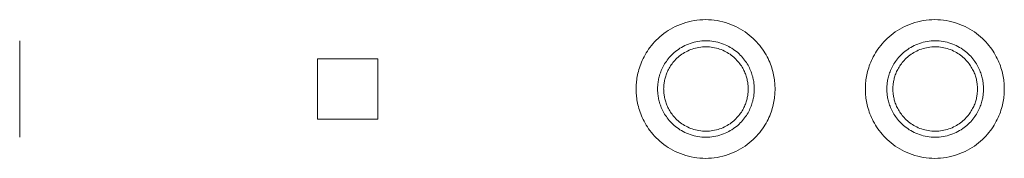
# Model space of a CAD drawing. Header units: centimetres. Extents: x -6.8 to 9.5, y 8.9 to 11.3.
import ezdxf

# ---------------------------------------------------------------- set-up
doc = ezdxf.new("R2010")
doc.units = ezdxf.units.CM
doc.header["$LTSCALE"] = 0.1
doc.layers.add('LUCIDO_1', color=1, linetype='Continuous', lineweight=20, true_color=0xff0000)
doc.layers.add('Nessuna', color=7, linetype='Continuous', lineweight=9)

# ---------------------------------------------------------------- blocks, each defined once
blk = doc.blocks.new('Group')
at = {"layer": 'Nessuna', "color": 5, "linetype": 'Continuous', "lineweight": 9, "transparency": 33554687}
for points in [[(3.405, 10.1, -122.227), (3.405, 12.4, -122.227), (5.705, 12.4, -122.223), (5.705, 10.1, -122.223), (5.705, 7.8, -122.223), (3.405, 7.8, -122.227), (3.405, 10.1, -122.227)], [(9.5, 10.1, -119.048), (9.5, 7.8, -119.048), (7.2, 7.8, -119.052), (7.2, 10.1, -119.052), (7.2, 12.4, -119.052), (9.5, 12.4, -119.048), (9.5, 10.1, -119.048)], [(-6.798, 10.9, -120.489), (-6.8, 10.9, -118.889), (-6.8, 9.3, -118.889), (-6.798, 9.3, -120.489), (-6.795, 9.3, -122.089), (-6.795, 10.9, -122.089), (-6.798, 10.9, -120.489)], [(3.761, 10.1, -125.727), (3.761, 11.7, -125.727), (5.361, 11.7, -125.724), (5.361, 10.1, -125.724), (5.361, 8.5, -125.724), (3.761, 8.5, -125.727), (3.761, 10.1, -125.727)], [(3.861, 10.1, -125.726), (3.861, 11.5, -125.726), (5.261, 11.5, -125.724), (5.261, 10.1, -125.724), (5.261, 8.7, -125.724), (3.861, 8.7, -125.726), (3.861, 10.1, -125.726)], [(9.156, 10.1, -122.549), (9.156, 8.5, -122.549), (7.556, 8.5, -122.552), (7.556, 10.1, -122.552), (7.556, 11.7, -122.552), (9.156, 11.7, -122.549), (9.156, 10.1, -122.549)], [(9.056, 10.1, -122.549), (9.056, 8.7, -122.549), (7.656, 8.7, -122.551), (7.656, 10.1, -122.551), (7.656, 11.5, -122.551), (9.056, 11.5, -122.549), (9.056, 10.1, -122.549)]]:
    blk.add_rational_spline(points, [1, 0.333333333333, 0.333333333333, 1, 0.333333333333, 0.333333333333, 1], degree=3, knots=[0, 0, 0, 0, 0.5, 0.5, 0.5, 1, 1, 1, 1], dxfattribs=at)
for points in [[(-1.869, 10.601, -106.131), (-1.871, 9.601, -106.131)], [(-0.869, 10.599, -106.129), (-1.869, 10.601, -106.131)], [(-0.871, 9.599, -106.129), (-0.869, 10.599, -106.129)], [(-1.871, 9.601, -106.131), (-0.871, 9.599, -106.129)]]:
    blk.add_open_spline(points, degree=1, dxfattribs=at)
blk = doc.blocks.new('Group-3')
at = {"layer": 'Nessuna', "color": 5, "transparency": 33554687}
blk.add_blockref('Group', (0, 0), dxfattribs=at)

msp = doc.modelspace()

# ---------------------------------------------------------------- block references
at = {"layer": 'LUCIDO_1', "color": 5, "true_color": 0x0000ff, "transparency": 33554687}
msp.add_blockref('Group-3', (0, 0), dxfattribs=at)

doc.saveas('drawing.dxf')
